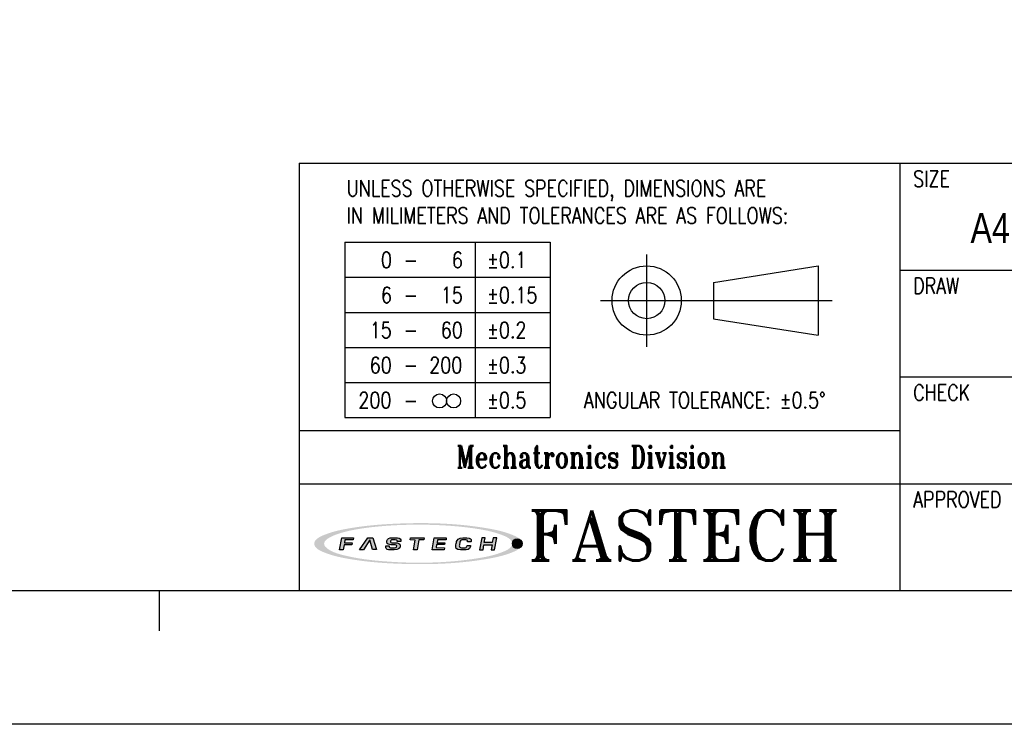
# Model space of a CAD drawing. Header units: millimetres. Extents: x 0 to 594, y 0 to 420.
# Tile 13 of 26: x 276 to 424, y 0 to 105. Entities that reach past the tile are written whole.
import ezdxf

# ---------------------------------------------------------------- set-up
doc = ezdxf.new("R2010")
doc.units = ezdxf.units.MM
for name, color, linetype in [('LAYER_2', 1, 'Continuous'), ('LAYER_4', 3, 'Continuous'), ('SHEET', 1, 'Continuous')]:
    doc.layers.add(name, color=color, linetype=linetype)
doc.styles.add('SHEET1', font='ROMANS.SHX', dxfattribs={"width": 0.8, "height": 3})
doc.styles.add('SHEET2', font='txt', dxfattribs={"width": 0.8, "height": 3})
doc.styles.add('SHEET3', font='ROMANT.SHX', dxfattribs={"height": 3})

# ---------------------------------------------------------------- blocks, each defined once
blk = doc.blocks.new('AI9-BLK2')
at = {"layer": 'LAYER_4'}
h = blk.add_hatch(color=12, dxfattribs=at)
edge = h.paths.add_edge_path()
edge.add_spline(control_points=[(66.55, 0.04), (66.47, -3.47), (61.3, -5.29), (58.68, -6.3), (52.02, -8.85), (44.77, -10.01), (37.75, -11.01), (17.3, -13.9), (-3.73, -14.09), (-24.29, -12.48), (-32.92, -11.81), (-41.56, -10.77), (-50, -8.85), (-54.94, -7.73), (-60.62, -6.43), (-64.68, -3.2), (-72.98, 3.4), (-52.38, 8.29), (-49.17, 9.01), (-40.61, 10.93), (-31.83, 11.89), (-23.1, 12.57), (-12.35, 13.39), (-1.55, 13.58), (9.22, 13.28), (19.1, 13.01), (28.99, 12.31), (38.78, 10.91), (45.67, 9.92), (52.74, 8.68), (59.26, 6.13), (61.77, 5.15), (66.47, 3.35), (66.55, 0.04), (66.57, -0.81), (73.62, -0.7), (73.6, 0.04), (73.52, 3.47), (68.65, 5.38), (66.06, 6.42), (59.62, 8.99), (52.64, 10.27), (45.81, 11.35), (24.92, 14.64), (3.43, 15.05), (-17.67, 14.04), (-27.43, 13.57), (-37.19, 12.71), (-46.84, 11.15), (-53.54, 10.07), (-60.35, 8.72), (-66.65, 6.13), (-69.13, 5.11), (-73.85, 3.07), (-73.6, -0.3), (-73.35, -3.73), (-68.08, -5.64), (-65.49, -6.63), (-58.88, -9.16), (-51.78, -10.43), (-44.81, -11.49), (-34.97, -12.98), (-25.01, -13.75), (-15.06, -14.16), (5.84, -15.02), (27.14, -14.44), (47.81, -10.97), (54.18, -9.91), (60.64, -8.58), (66.64, -6.12), (69.11, -5.1), (73.53, -3.19), (73.6, 0.04), (73.62, 0.78), (66.57, 0.88), (66.55, 0.04)], knot_values=[0, 0, 0, 0, 1, 1, 1, 2, 2, 2, 3, 3, 3, 4, 4, 4, 5, 5, 5, 6, 6, 6, 7, 7, 7, 8, 8, 8, 9, 9, 9, 10, 10, 10, 11, 11, 11, 12, 12, 12, 13, 13, 13, 14, 14, 14, 15, 15, 15, 16, 16, 16, 17, 17, 17, 18, 18, 18, 19, 19, 19, 20, 20, 20, 21, 21, 21, 22, 22, 22, 23, 23, 23, 24, 24, 24, 25, 25, 25, 25], degree=3, periodic=0)
blk = doc.blocks.new('AI9-BLK1')
at = {"layer": 'LAYER_4', "color": 7}
blk.add_blockref('AI9-BLK2', (0, 0), dxfattribs=at)
blk = doc.blocks.new('AI9-BLK3')
at = {"layer": 'LAYER_2'}
for points in [[(-55.62, -4.26), (-54.05, 4.18), (-45.82, 4.14), (-46, 2.76), (-51.86, 2.78), (-52.2, 0.65), (-46.78, 0.63), (-47.03, -0.79), (-52.43, -0.79), (-53.07, -4.26)], [(-41.43, -4.23), (-35.68, 4.18), (-32.08, 4.16), (-29.54, -4.08), (-32.18, -4.07), (-34.16, 2.69), (-38.7, -4.24)], [(-5.33, 4.18), (4.29, 4.13), (4.1, 2.69), (0.39, 2.7), (-0.78, -4.23), (-3.25, -4.22), (-2.1, 2.68), (-5.61, 2.7)], [(11.44, 4.18), (19.95, 4.15), (19.77, 2.75), (13.74, 2.78), (13.37, 0.77), (19, 0.75), (18.79, -0.61), (13.1, -0.58), (12.72, -2.72), (18.69, -2.78), (18.5, -4.23), (9.92, -4.19)], [(44.98, 4.22), (43.51, -4.15), (45.99, -4.16), (46.63, -0.63), (52.32, -0.66), (51.67, -4.19), (54.08, -4.2), (55.62, 4.22), (53.12, 4.23), (52.51, 0.82), (46.85, 0.85), (47.46, 4.22)]]:
    blk.add_hatch(color=12, dxfattribs=at).paths.add_polyline_path(points)
h = blk.add_hatch(color=12, dxfattribs=at)
edge = h.paths.add_edge_path()
edge.add_spline(control_points=[(-15.18, -1.49), (-15.17, -2.88), (-16.26, -2.92), (-17.48, -2.91), (-17.73, -2.91), (-18.24, -2.91), (-18.48, -2.91), (-20.03, -2.91), (-20.43, -2.67), (-20.43, -2.11), (-20.43, -1.93), (-20.39, -1.43), (-20.39, -1.43), (-20.39, -1.43), (-22.85, -1.42), (-22.85, -1.42), (-22.85, -1.42), (-22.93, -2.33), (-22.93, -2.51), (-22.94, -3.92), (-21.29, -4.26), (-19.83, -4.26), (-19.53, -4.26), (-17.1, -4.26), (-16.88, -4.26), (-14.06, -4.27), (-12.8, -3.15), (-12.77, -1.8), (-12.77, -1.69), (-12.77, -1.1), (-12.77, -0.99), (-12.76, 0.23), (-14.1, 0.72), (-16.12, 0.73), (-16.28, 0.73), (-17.51, 0.74), (-17.69, 0.74), (-19.07, 0.74), (-19.71, 0.89), (-19.62, 1.87), (-19.53, 2.85), (-18.39, 2.89), (-17.8, 2.88), (-17.56, 2.88), (-16.49, 2.86), (-16.24, 2.86), (-15.03, 2.86), (-14.84, 2.56), (-14.84, 2.26), (-14.84, 2.08), (-14.87, 1.65), (-14.87, 1.65), (-14.87, 1.65), (-12.34, 1.64), (-12.34, 1.64), (-12.34, 1.64), (-12.31, 2.6), (-12.31, 2.81), (-12.3, 3.92), (-14.12, 4.29), (-15.71, 4.3), (-16.79, 4.3), (-17.92, 4.31), (-18.15, 4.31), (-20.37, 4.32), (-21.99, 3.64), (-22.13, 2.05), (-22.13, 1.8), (-22.14, 1.34), (-22.14, 1.07), (-22.18, -0.13), (-20.69, -0.62), (-19.2, -0.63), (-18.95, -0.63), (-17.3, -0.65), (-17.1, -0.65), (-15.53, -0.66), (-15.18, -1.05), (-15.18, -1.49)], knot_values=[0, 0, 0, 0, 1, 1, 1, 2, 2, 2, 3, 3, 3, 4, 4, 4, 5, 5, 5, 6, 6, 6, 7, 7, 7, 8, 8, 8, 9, 9, 9, 10, 10, 10, 11, 11, 11, 12, 12, 12, 13, 13, 13, 14, 14, 14, 15, 15, 15, 16, 16, 16, 17, 17, 17, 18, 18, 18, 19, 19, 19, 20, 20, 20, 21, 21, 21, 22, 22, 22, 23, 23, 23, 24, 24, 24, 25, 25, 25, 26, 26, 26, 26], degree=3, periodic=0)
h = blk.add_hatch(color=12, dxfattribs=at)
edge = h.paths.add_edge_path()
edge.add_spline(control_points=[(35.01, 1.37), (35.01, 1.37), (37.4, 1.35), (37.4, 1.35), (37.4, 1.35), (37.48, 2.05), (37.5, 2.36), (37.52, 3.09), (37.29, 4.2), (34.47, 4.21), (34.22, 4.21), (32.17, 4.22), (31.64, 4.23), (28.52, 4.26), (27.38, 2.7), (27.18, 1.52), (27.09, 0.99), (26.79, -0.63), (26.7, -1.24), (26.49, -2.64), (26.59, -4.28), (30.08, -4.3), (30.54, -4.3), (31.67, -4.32), (32.16, -4.32), (34.87, -4.33), (36.6, -3.96), (36.89, -2.28), (36.95, -1.9), (37.04, -1.14), (37.04, -1.14), (37.04, -1.14), (34.65, -1.13), (34.65, -1.13), (34.65, -1.13), (34.59, -1.59), (34.56, -1.7), (34.4, -2.49), (33.79, -2.8), (32.5, -2.79), (32.23, -2.79), (31.16, -2.8), (30.81, -2.8), (29.41, -2.79), (29.06, -2.29), (29.16, -1.43), (29.22, -1.02), (29.47, 0.68), (29.54, 1.09), (29.78, 2.5), (30.67, 2.82), (31.73, 2.84), (32.16, 2.83), (33.4, 2.83), (33.67, 2.83), (34.67, 2.82), (35.1, 2.47), (35.05, 1.94), (35.03, 1.73), (35.01, 1.37), (35.01, 1.37)], knot_values=[0, 0, 0, 0, 1, 1, 1, 2, 2, 2, 3, 3, 3, 4, 4, 4, 5, 5, 5, 6, 6, 6, 7, 7, 7, 8, 8, 8, 9, 9, 9, 10, 10, 10, 11, 11, 11, 12, 12, 12, 13, 13, 13, 14, 14, 14, 15, 15, 15, 16, 16, 16, 17, 17, 17, 18, 18, 18, 19, 19, 19, 20, 20, 20, 20], degree=3, periodic=0)
at = {"layer": 'LAYER_2', "color": 12}
for points in [[(-55.62, -4.26), (-54.05, 4.18), (-45.82, 4.14), (-46, 2.76), (-51.86, 2.78), (-52.2, 0.65), (-46.78, 0.63), (-47.03, -0.79), (-52.43, -0.79), (-53.07, -4.26)], [(-41.43, -4.23), (-35.68, 4.18), (-32.08, 4.16), (-29.54, -4.08), (-32.18, -4.07), (-34.16, 2.69), (-38.7, -4.24)], [(-5.33, 4.18), (4.29, 4.13), (4.1, 2.69), (0.39, 2.7), (-0.78, -4.23), (-3.25, -4.22), (-2.1, 2.68), (-5.61, 2.7)], [(11.44, 4.18), (19.95, 4.15), (19.77, 2.75), (13.74, 2.78), (13.37, 0.77), (19, 0.75), (18.79, -0.61), (13.1, -0.58), (12.72, -2.72), (18.69, -2.78), (18.5, -4.23), (9.92, -4.19)], [(44.98, 4.22), (43.51, -4.15), (45.99, -4.16), (46.63, -0.63), (52.32, -0.66), (51.67, -4.19), (54.08, -4.2), (55.62, 4.22), (53.12, 4.23), (52.51, 0.82), (46.85, 0.85), (47.46, 4.22)]]:
    blk.add_lwpolyline(points, close=True, dxfattribs=at)
for points, knots in [([(-15.18, -1.49), (-15.17, -2.88), (-16.26, -2.92), (-17.48, -2.91), (-17.73, -2.91), (-18.24, -2.91), (-18.48, -2.91), (-20.03, -2.91), (-20.43, -2.67), (-20.43, -2.11), (-20.43, -1.93), (-20.39, -1.43), (-20.39, -1.43), (-20.39, -1.43), (-22.85, -1.42), (-22.85, -1.42), (-22.85, -1.42), (-22.93, -2.33), (-22.93, -2.51), (-22.94, -3.92), (-21.29, -4.26), (-19.83, -4.26), (-19.53, -4.26), (-17.1, -4.26), (-16.88, -4.26), (-14.06, -4.27), (-12.8, -3.15), (-12.77, -1.8), (-12.77, -1.69), (-12.77, -1.1), (-12.77, -0.99), (-12.76, 0.23), (-14.1, 0.72), (-16.12, 0.73), (-16.28, 0.73), (-17.51, 0.74), (-17.69, 0.74), (-19.07, 0.74), (-19.71, 0.89), (-19.62, 1.87), (-19.53, 2.85), (-18.39, 2.89), (-17.8, 2.88), (-17.56, 2.88), (-16.49, 2.86), (-16.24, 2.86), (-15.03, 2.86), (-14.84, 2.56), (-14.84, 2.26), (-14.84, 2.08), (-14.87, 1.65), (-14.87, 1.65), (-14.87, 1.65), (-12.34, 1.64), (-12.34, 1.64), (-12.34, 1.64), (-12.31, 2.6), (-12.31, 2.81), (-12.3, 3.92), (-14.12, 4.29), (-15.71, 4.3), (-16.79, 4.3), (-17.92, 4.31), (-18.15, 4.31), (-20.37, 4.32), (-21.99, 3.64), (-22.13, 2.05), (-22.13, 1.8), (-22.14, 1.34), (-22.14, 1.07), (-22.18, -0.13), (-20.69, -0.62), (-19.2, -0.63), (-18.95, -0.63), (-17.3, -0.65), (-17.1, -0.65), (-15.53, -0.66), (-15.18, -1.05), (-15.18, -1.49)], [0, 0, 0, 0, 1, 1, 1, 2, 2, 2, 3, 3, 3, 4, 4, 4, 5, 5, 5, 6, 6, 6, 7, 7, 7, 8, 8, 8, 9, 9, 9, 10, 10, 10, 11, 11, 11, 12, 12, 12, 13, 13, 13, 14, 14, 14, 15, 15, 15, 16, 16, 16, 17, 17, 17, 18, 18, 18, 19, 19, 19, 20, 20, 20, 21, 21, 21, 22, 22, 22, 23, 23, 23, 24, 24, 24, 25, 25, 25, 26, 26, 26, 26]), ([(35.01, 1.37), (35.01, 1.37), (37.4, 1.35), (37.4, 1.35), (37.4, 1.35), (37.48, 2.05), (37.5, 2.36), (37.52, 3.09), (37.29, 4.2), (34.47, 4.21), (34.22, 4.21), (32.17, 4.22), (31.64, 4.23), (28.52, 4.26), (27.38, 2.7), (27.18, 1.52), (27.09, 0.99), (26.79, -0.63), (26.7, -1.24), (26.49, -2.64), (26.59, -4.28), (30.08, -4.3), (30.54, -4.3), (31.67, -4.32), (32.16, -4.32), (34.87, -4.33), (36.6, -3.96), (36.89, -2.28), (36.95, -1.9), (37.04, -1.14), (37.04, -1.14), (37.04, -1.14), (34.65, -1.13), (34.65, -1.13), (34.65, -1.13), (34.59, -1.59), (34.56, -1.7), (34.4, -2.49), (33.79, -2.8), (32.5, -2.79), (32.23, -2.79), (31.16, -2.8), (30.81, -2.8), (29.41, -2.79), (29.06, -2.29), (29.16, -1.43), (29.22, -1.02), (29.47, 0.68), (29.54, 1.09), (29.78, 2.5), (30.67, 2.82), (31.73, 2.84), (32.16, 2.83), (33.4, 2.83), (33.67, 2.83), (34.67, 2.82), (35.1, 2.47), (35.05, 1.94), (35.03, 1.73), (35.01, 1.37), (35.01, 1.37)], [0, 0, 0, 0, 1, 1, 1, 2, 2, 2, 3, 3, 3, 4, 4, 4, 5, 5, 5, 6, 6, 6, 7, 7, 7, 8, 8, 8, 9, 9, 9, 10, 10, 10, 11, 11, 11, 12, 12, 12, 13, 13, 13, 14, 14, 14, 15, 15, 15, 16, 16, 16, 17, 17, 17, 18, 18, 18, 19, 19, 19, 20, 20, 20, 20])]:
    blk.add_open_spline(points, degree=3, knots=knots, dxfattribs=at)

msp = doc.modelspace()

# ---------------------------------------------------------------- hatches: boundary and pattern name
h = msp.add_hatch(color=1)
edge = h.paths.add_edge_path()
edge.add_arc((350.6547, 27.0526), 0.7263, 0, 360)

# ---------------------------------------------------------------- linework, layer by layer
at = {"color": 4}
msp.add_line((297, 20), (297, 14), dxfattribs=at)
at = {"color": 6}
msp.add_lwpolyline([(0, 420), (594, 420), (594, 0), (0, 0)], close=True, dxfattribs=at)
at = {"color": 4}
msp.add_lwpolyline([(20, 400), (574, 400), (574, 20), (20, 20)], close=True, dxfattribs=at)
at = {"color": 1}
msp.add_circle((350.6547, 27.0526), 0.7263, dxfattribs=at)
at = {"layer": 'SHEET', "color": 7}
for p, q in [((318, 84), (574, 84)), ((318, 84), (318, 20)), ((408, 84), (408, 20)), ((318, 44), (408, 44))]:
    msp.add_line(p, q, dxfattribs=at)
at = {"layer": 'SHEET'}
for p, q in [((324.8513, 72.1785), (324.8513, 45.9285)), ((324.8513, 72.1785), (355.6013, 72.1785)), ((344.3513, 72.1785), (344.3513, 45.9285)), ((355.6013, 72.1785), (355.6013, 45.9285)), ((370.054, 56.5333), (370.054, 70.3599)), ((380.0536, 66.1625), (395.732, 68.6316)), ((395.732, 68.6316), (395.732, 58.2616)), ((408, 68), (574, 68)), ((324.8513, 66.9285), (355.6013, 66.9285)), ((380.0536, 66.1625), (380.0536, 60.7306)), ((363.1407, 63.4466), (397.8307, 63.4466)), ((324.8513, 61.6785), (355.6013, 61.6785)), ((380.0536, 60.7306), (395.732, 58.2616)), ((324.8513, 56.4285), (355.6013, 56.4285)), ((408, 52), (574, 52)), ((324.8513, 51.1785), (355.6013, 51.1785)), ((324.8513, 45.9285), (355.6013, 45.9285)), ((318, 36), (574, 36))]:
    msp.add_line(p, q, dxfattribs=at)
for centre, radius in [((370.054, 63.4466), 5.185), ((370.054, 63.4466), 2.7159), ((339.0284, 48.4082), 1.05), ((341.1284, 48.4082), 1.05)]:
    msp.add_circle(centre, radius, dxfattribs=at)

# ---------------------------------------------------------------- block references
at = {"layer": 'LAYER_2', "color": 7, "lineweight": 5, "xscale": 0.2116800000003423, "yscale": 0.2116800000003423, "zscale": 0.2116800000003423}
msp.add_blockref('AI9-BLK3', (335.8075, 27.0236), dxfattribs=at)
at = {"layer": 'LAYER_4', "color": 7, "lineweight": 5, "xscale": 0.2116800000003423, "yscale": 0.2116800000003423, "zscale": 0.2116800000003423}
msp.add_blockref('AI9-BLK1', (335.8244, 27.0474), dxfattribs=at)

# ---------------------------------------------------------------- texts
at = {"layer": 'SHEET'}
for s, height, style, width, p in [('SIZE', 2.4, 'SHEET1', 0.8, (409.9793, 80.4604)), ('UNLESS OTHERWISE SPECIFIED, DIMENSIONS ARE', 2.4, 'SHEET1', 0.8, (325.11, 79.0458)), ('IN MILIMETERS AND TOLERANCES ARE AS FOLLOWS:', 2.4, 'SHEET1', 0.8, (325.11, 74.9652)), ('%%p0.1', 2.4, 'SHEET1', 0.8, (346.1118, 68.3224)), ('0', 2.4, 'SHEET1', 0.8, (330.2365, 68.3224)), ('-', 2.4, 'SHEET1', 0.8, (333.6542, 68.3224)), ('6', 2.4, 'SHEET1', 0.8, (340.8693, 68.3224)), ('DRAW', 2.4, 'SHEET1', 0.8, (409.9793, 64.4604)), ('6', 2.4, 'SHEET1', 0.8, (330.2365, 63.0724)), ('15', 2.4, 'SHEET1', 0.8, (339.2089, 63.0724)), ('%%p0.15', 2.4, 'SHEET1', 0.8, (346.1118, 63.0724)), ('-', 2.4, 'SHEET1', 0.8, (333.6542, 63.0724)), ('15', 2.4, 'SHEET1', 0.8, (328.562, 57.8224)), ('60', 2.4, 'SHEET1', 0.8, (339.2089, 57.8224)), ('%%p0.2', 2.4, 'SHEET1', 0.8, (346.1118, 57.8224)), ('-', 2.4, 'SHEET1', 0.8, (333.6542, 57.8224)), ('60', 2.4, 'SHEET1', 0.8, (328.562, 52.5724)), ('200', 2.4, 'SHEET1', 0.8, (337.4764, 52.5724)), ('%%p0.3', 2.4, 'SHEET1', 0.8, (346.1118, 52.5724)), ('-', 2.4, 'SHEET1', 0.8, (333.6542, 52.5724)), ('CHECK', 2.4, 'SHEET1', 0.8, (409.9793, 48.4604)), ('200', 2.4, 'SHEET1', 0.8, (326.8619, 47.3224)), ('%%p0.5', 2.4, 'SHEET1', 0.8, (346.1118, 47.3224)), ('ANGULAR TOLERANCE: %%p0.5%%D', 2.4, 'SHEET1', 0.8, (360.659, 47.3224)), ('-', 2.4, 'SHEET1', 0.8, (333.6542, 47.3224)), ('Mechatronics Division', 3.3, 'SHEET3', 0.75, (341.5385, 38.3956)), ('APPROVED', 2.4, 'SHEET1', 0.8, (409.9793, 32.4604))]:
    msp.add_text(s, height=height, dxfattribs=dict(at, style=style, width=width)).set_placement(p)
at = {"layer": 'SHEET', "color": 7, "style": 'SHEET2', "width": 0.8}
msp.add_text('A4', height=4.5, dxfattribs=at).set_placement((418.5726, 72.0681))
at = {"layer": 'SHEET', "color": 7, "style": 'SHEET3'}
msp.add_text('FASTECH', height=7.5, dxfattribs=at).set_placement((352.21, 24.5201))

doc.saveas('drawing.dxf')
